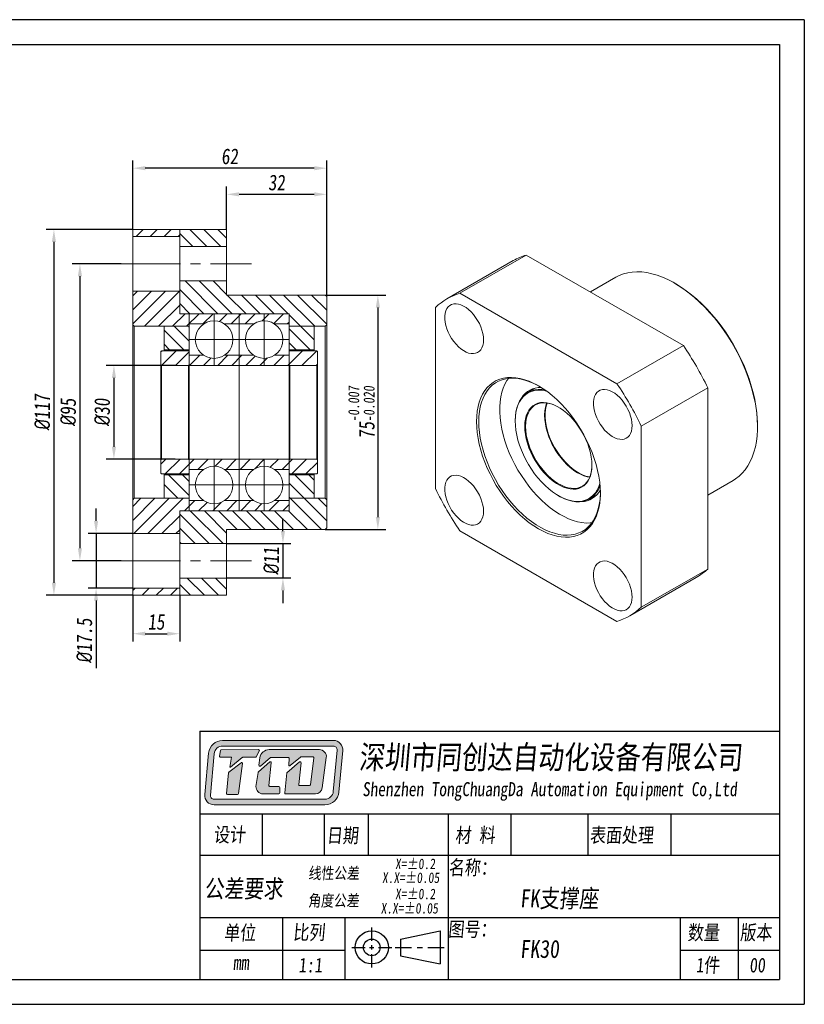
# Model space of a CAD drawing. Header units: millimetres. Extents: x 621 to 1066, y 138 to 453.
# Tile 2 of 2: x 815 to 1066, y 138 to 453. Entities that reach past the tile are written whole.
import ezdxf

# ---------------------------------------------------------------- set-up
doc = ezdxf.new("R2010")
doc.units = ezdxf.units.MM
doc.linetypes.add('CENTER2', pattern=[28.575, 19.05, -3.175, 3.175, -3.175])
doc.layers.get('0').update_dxf_attribs({"lineweight": 20})
for name, color, linetype, lineweight in [('中心线', 5, 'CENTER2', 13), ('外框', 7, 'Continuous', 25), ('文字', 3, 'Continuous', 18), ('标注', 1, 'Continuous', 13)]:
    doc.layers.add(name, color=color, linetype=linetype, lineweight=lineweight)
doc.styles.get("Standard").update_dxf_attribs({"font": 'SimSun.ttf', "width": 0.8, "oblique": 5})
doc.dimstyles.new('ISO-25', dxfattribs={"dimscale": 2, "dimtxt": 2.5, "dimasz": 2, "dimexe": 1.25, "dimexo": 0, "dimtad": 1, "dimzin": 9, "dimdsep": 46, "dimtxsty": 'Standard', "dimcen": 2.5, "dimadec": 0, "dimazin": 2, "dimtfac": 1, "dimtix": 1, "dimtmove": 0, "dimatfit": 0, "dimfxl": 0, "dimarcsym": 0})

# ---------------------------------------------------------------- blocks, each defined once
blk = doc.blocks.new('Y')
at = {"lineweight": 30}
for p, q in [((-4136.76, 2009.27), (-3862.74, 2009.27)), ((-4154.44, 2003.97), (-3857.44, 2003.97)), ((-4154.44, 2003.97), (-3857.44, 2003.97))]:
    blk.add_line(p, q, dxfattribs=at)
for points in [[(-3857.44, 2213.99), (-4154.44, 2213.99), (-4154.44, 2003.97)], [(-4136.76, 2009.27), (-4136.76, 2208.69), (-3862.74, 2208.69)]]:
    blk.add_lwpolyline(points, dxfattribs=at)
blk = doc.blocks.new('W')
at = {"lineweight": 30}
for p, q in [((-3857.44, 2213.99), (-3857.44, 2003.97)), ((-3857.44, 2213.99), (-3857.44, 2003.97)), ((-3862.74, 2208.69), (-3862.74, 2009.27))]:
    blk.add_line(p, q, dxfattribs=at)
blk.add_blockref('Y', (0, 0))
blk = doc.blocks.new('*D8')
at = {"layer": 'Defpoints', "color": 0, "transparency": 16777216}
for p in [(913.11, 364.44), (913.11, 289.44), (929.95, 289.44)]:
    blk.add_point(p, dxfattribs=at)
at = {"layer": '标注', "color": 0, "lineweight": -2, "transparency": 16777216}
for p, q in [((913.11, 364.44), (932.45, 364.44)), ((929.95, 360.44), (929.95, 293.44)), ((913.11, 289.44), (932.45, 289.44))]:
    blk.add_line(p, q, dxfattribs=at)
at = {"layer": '标注', "color": 0, "transparency": 16777216}
for points in [[(929.29, 360.44), (930.62, 360.44), (929.95, 364.44)], [(929.29, 293.44), (930.62, 293.44), (929.95, 289.44)]]:
    blk.add_solid(points, dxfattribs=at)
at = {"layer": '标注', "color": 0, "transparency": 16777216, "insert": (924.72, 326.94), "char_height": 5, "attachment_point": 5, "rotation": 90}
blk.add_mtext('75{\\H0.7x;\\S-0.007^ -0.020;}', dxfattribs=at)
blk = doc.blocks.new('*D9')
at = {"layer": 'Defpoints', "color": 0, "transparency": 16777216}
for p in [(847.85, 374.44), (834.72, 279.44), (847.85, 279.44)]:
    blk.add_point(p, dxfattribs=at)
at = {"layer": '标注', "color": 0, "lineweight": -2, "transparency": 16777216}
for p, q in [((847.85, 374.44), (832.22, 374.44)), ((834.72, 370.44), (834.72, 283.44)), ((847.85, 279.44), (832.22, 279.44))]:
    blk.add_line(p, q, dxfattribs=at)
at = {"layer": '标注', "color": 0, "transparency": 16777216}
for points in [[(834.06, 370.44), (835.39, 370.44), (834.72, 374.44)], [(834.06, 283.44), (835.39, 283.44), (834.72, 279.44)]]:
    blk.add_solid(points, dxfattribs=at)
at = {"layer": '标注', "color": 0, "transparency": 16777216, "insert": (830.97, 326.94), "char_height": 5, "attachment_point": 5, "rotation": 90}
blk.add_mtext('{\\fISOCPEUR|b0|i0|c0|p34;%%C}95', dxfattribs=at)
blk = doc.blocks.new('*D10')
at = {"layer": 'Defpoints', "color": 0, "transparency": 16777216}
for p in [(851.61, 385.44), (826.41, 268.44), (851.61, 268.44)]:
    blk.add_point(p, dxfattribs=at)
at = {"layer": '标注', "color": 0, "lineweight": -2, "transparency": 16777216}
for p, q in [((851.61, 385.44), (823.91, 385.44)), ((826.41, 381.44), (826.41, 272.44)), ((851.61, 268.44), (823.91, 268.44))]:
    blk.add_line(p, q, dxfattribs=at)
at = {"layer": '标注', "color": 0, "transparency": 16777216}
for points in [[(825.74, 381.44), (827.07, 381.44), (826.41, 385.44)], [(825.74, 272.44), (827.07, 272.44), (826.41, 268.44)]]:
    blk.add_solid(points, dxfattribs=at)
at = {"layer": '标注', "color": 0, "transparency": 16777216, "insert": (822.66, 326.94), "char_height": 5, "attachment_point": 5, "rotation": 90}
blk.add_mtext('{\\fISOCPEUR|b0|i0|c0|p34;%%C}117', dxfattribs=at)
blk = doc.blocks.new('*D11')
at = {"layer": 'Defpoints', "color": 0, "transparency": 16777216}
for p in [(865.11, 341.94), (845.59, 311.94), (865.11, 311.94)]:
    blk.add_point(p, dxfattribs=at)
at = {"layer": '标注', "color": 0, "lineweight": -2, "transparency": 16777216}
for p, q in [((865.11, 341.94), (843.09, 341.94)), ((845.59, 337.94), (845.59, 315.94)), ((865.11, 311.94), (843.09, 311.94))]:
    blk.add_line(p, q, dxfattribs=at)
at = {"layer": '标注', "color": 0, "transparency": 16777216}
for points in [[(844.92, 337.94), (846.26, 337.94), (845.59, 341.94)], [(844.92, 315.94), (846.26, 315.94), (845.59, 311.94)]]:
    blk.add_solid(points, dxfattribs=at)
at = {"layer": '标注', "color": 0, "transparency": 16777216, "insert": (841.84, 326.94), "char_height": 5, "attachment_point": 5, "rotation": 90}
blk.add_mtext('{\\fISOCPEUR|b0|i0|c0|p34;%%C}30', dxfattribs=at)
blk = doc.blocks.new('*D12')
at = {"layer": 'Defpoints', "color": 0, "transparency": 16777216}
for p in [(851.61, 405.01), (851.61, 385.44), (913.61, 363.94)]:
    blk.add_point(p, dxfattribs=at)
at = {"layer": '标注', "color": 0, "lineweight": -2, "transparency": 16777216}
for p, q in [((851.61, 385.44), (851.61, 407.51)), ((913.61, 363.94), (913.61, 407.51)), ((909.61, 405.01), (855.61, 405.01))]:
    blk.add_line(p, q, dxfattribs=at)
at = {"layer": '标注', "color": 0, "transparency": 16777216}
for points in [[(855.61, 405.67), (855.61, 404.34), (851.61, 405.01)], [(909.61, 405.67), (909.61, 404.34), (913.61, 405.01)]]:
    blk.add_solid(points, dxfattribs=at)
at = {"layer": '标注', "color": 0, "transparency": 16777216, "insert": (882.61, 408.76), "char_height": 5, "attachment_point": 5}
blk.add_mtext('62', dxfattribs=at)
blk = doc.blocks.new('*D13')
at = {"layer": 'Defpoints', "color": 0, "transparency": 16777216}
for p in [(913.61, 396.65), (881.61, 385.44), (913.61, 363.94)]:
    blk.add_point(p, dxfattribs=at)
at = {"layer": '标注', "color": 0, "lineweight": -2, "transparency": 16777216}
for p, q in [((881.61, 385.44), (881.61, 399.15)), ((913.61, 363.94), (913.61, 399.15)), ((885.61, 396.65), (909.61, 396.65))]:
    blk.add_line(p, q, dxfattribs=at)
at = {"layer": '标注', "color": 0, "transparency": 16777216}
for points in [[(885.61, 397.32), (885.61, 395.99), (881.61, 396.65)], [(909.61, 397.32), (909.61, 395.99), (913.61, 396.65)]]:
    blk.add_solid(points, dxfattribs=at)
at = {"layer": '标注', "color": 0, "transparency": 16777216, "insert": (897.61, 400.4), "char_height": 5, "attachment_point": 5}
blk.add_mtext('32', dxfattribs=at)
blk = doc.blocks.new('*D14')
at = {"layer": 'Defpoints', "color": 0, "transparency": 16777216}
for p in [(881.61, 284.94), (881.61, 273.94), (899.61, 273.94)]:
    blk.add_point(p, dxfattribs=at)
at = {"layer": '标注', "color": 0, "lineweight": -2, "transparency": 16777216}
for p, q in [((899.61, 288.94), (899.61, 292.94)), ((881.61, 284.94), (902.11, 284.94)), ((899.61, 284.94), (899.61, 273.94)), ((881.61, 273.94), (902.11, 273.94)), ((899.61, 269.94), (899.61, 265.94))]:
    blk.add_line(p, q, dxfattribs=at)
at = {"layer": '标注', "color": 0, "transparency": 16777216}
for points in [[(898.94, 288.94), (900.28, 288.94), (899.61, 284.94)], [(898.94, 269.94), (900.28, 269.94), (899.61, 273.94)]]:
    blk.add_solid(points, dxfattribs=at)
at = {"layer": '标注', "color": 0, "transparency": 16777216, "insert": (895.86, 279.44), "char_height": 5, "attachment_point": 5, "rotation": 90}
blk.add_mtext('{\\fISOCPEUR|b0|i0|c0|p34;%%C}11', dxfattribs=at)
blk = doc.blocks.new('*D15')
at = {"layer": 'Defpoints', "color": 0, "transparency": 16777216}
for p in [(851.61, 288.19), (839.89, 270.69), (851.61, 270.69)]:
    blk.add_point(p, dxfattribs=at)
at = {"layer": '标注', "color": 0, "lineweight": -2, "transparency": 16777216}
for p, q in [((839.89, 292.19), (839.89, 296.19)), ((851.61, 288.19), (837.39, 288.19)), ((839.89, 288.19), (839.89, 270.69)), ((851.61, 270.69), (837.39, 270.69)), ((839.89, 266.69), (839.89, 245.11))]:
    blk.add_line(p, q, dxfattribs=at)
at = {"layer": '标注', "color": 0, "transparency": 16777216}
for points in [[(839.22, 292.19), (840.55, 292.19), (839.89, 288.19)], [(839.22, 266.69), (840.55, 266.69), (839.89, 270.69)]]:
    blk.add_solid(points, dxfattribs=at)
at = {"layer": '标注', "color": 0, "transparency": 16777216, "insert": (836.14, 253.9), "char_height": 5, "attachment_point": 5, "rotation": 90}
blk.add_mtext('{\\fISOCPEUR|b0|i0|c0|p34;%%C}17.5', dxfattribs=at)
blk = doc.blocks.new('*D16')
at = {"layer": 'Defpoints', "color": 0, "transparency": 16777216}
for p in [(851.61, 268.44), (866.61, 268.44), (866.61, 256.12)]:
    blk.add_point(p, dxfattribs=at)
at = {"layer": '标注', "color": 0, "lineweight": -2, "transparency": 16777216}
for p, q in [((851.61, 268.44), (851.61, 253.62)), ((866.61, 268.44), (866.61, 253.62)), ((855.61, 256.12), (862.61, 256.12))]:
    blk.add_line(p, q, dxfattribs=at)
at = {"layer": '标注', "color": 0, "transparency": 16777216}
for points in [[(855.61, 256.79), (855.61, 255.46), (851.61, 256.12)], [(862.61, 256.79), (862.61, 255.46), (866.61, 256.12)]]:
    blk.add_solid(points, dxfattribs=at)
at = {"layer": '标注', "color": 0, "transparency": 16777216, "insert": (859.11, 259.87), "char_height": 5, "attachment_point": 5}
blk.add_mtext('15', dxfattribs=at)

msp = doc.modelspace()

# ---------------------------------------------------------------- hatches: boundary and pattern name
h = msp.add_hatch()
h.set_pattern_fill('ANSI31', color=2)
h.set_pattern_definition([(45, (20.4502, 0), (-2.245064, 2.245064), [])])
h.paths.add_polyline_path([(866.607, 385.436), (851.607, 385.436), (851.607, 383.186), (866.607, 383.186)])
h.paths.add_polyline_path([(866.607, 365.686), (851.607, 365.686), (851.607, 354.936), (852.107, 354.436), (861.607, 354.436), (869.607, 354.436), (869.607, 358.436), (866.607, 358.436)])
h.paths.add_polyline_path([(877.607, 358.436), (869.607, 358.436), (869.607, 355.186), (874.291, 355.186, -0.1474768), (877.607, 356.186)])
h.paths.add_polyline_path([(885.607, 358.436), (877.607, 358.436), (877.607, 356.186, -0.1474768), (880.924, 355.186), (885.607, 355.186)])
h.paths.add_polyline_path([(893.607, 358.436), (885.607, 358.436), (885.607, 355.186), (890.291, 355.186, -0.1474768), (893.607, 356.186)])
h.paths.add_polyline_path([(901.607, 358.436), (893.607, 358.436), (893.607, 356.186, -0.1474768), (896.924, 355.186), (901.607, 355.186)])
h.paths.add_polyline_path([(910.607, 346.436), (910.407, 346.636), (901.807, 346.636), (901.607, 346.436), (901.607, 342.136), (901.807, 341.936), (910.407, 341.936), (910.607, 342.136)])
h.paths.add_polyline_path([(901.607, 345.186), (896.924, 345.186, -0.1474768), (893.607, 344.186), (893.607, 341.936), (901.607, 341.936)])
h.paths.add_polyline_path([(893.607, 344.186, -0.1474768), (890.291, 345.186), (885.607, 345.186), (885.607, 341.936), (893.607, 341.936)])
h.paths.add_polyline_path([(885.607, 345.186), (880.924, 345.186, -0.1474768), (877.607, 344.186), (877.607, 341.936), (885.607, 341.936)])
h.paths.add_polyline_path([(877.607, 344.186, -0.1474768), (874.291, 345.186), (869.607, 345.186), (869.607, 341.936), (877.607, 341.936)])
h.paths.add_polyline_path([(869.607, 345.186), (869.607, 346.436), (869.407, 346.636), (860.807, 346.636), (860.607, 346.436), (860.607, 342.136), (860.807, 341.936), (869.407, 341.936), (869.607, 342.136)])
h.paths.add_polyline_path([(869.607, 311.736), (869.407, 311.936), (860.807, 311.936), (860.607, 311.736), (860.607, 307.436), (860.807, 307.236), (869.407, 307.236), (869.607, 307.436)])
h.paths.add_polyline_path([(877.607, 309.686), (877.607, 311.936), (869.607, 311.936), (869.607, 308.686), (874.291, 308.686, -0.1474768)])
h.paths.add_polyline_path([(885.607, 311.936), (877.607, 311.936), (877.607, 309.686, -0.1474768), (880.924, 308.686), (885.607, 308.686)])
h.paths.add_polyline_path([(893.607, 311.936), (885.607, 311.936), (885.607, 308.686), (890.291, 308.686, -0.1474768), (893.607, 309.686)])
h.paths.add_polyline_path([(901.607, 311.936), (893.607, 311.936), (893.607, 309.686, -0.1474768), (896.924, 308.686), (901.607, 308.686)])
h.paths.add_polyline_path([(910.607, 311.736), (910.407, 311.936), (901.807, 311.936), (901.607, 311.736), (901.607, 308.686), (901.607, 307.436), (901.807, 307.236), (910.407, 307.236), (910.607, 307.436)])
h.paths.add_polyline_path([(901.607, 298.686), (896.924, 298.686, -0.1474768), (893.607, 297.686), (893.607, 295.436), (901.607, 295.436)])
h.paths.add_polyline_path([(893.607, 297.686, -0.1474768), (890.291, 298.686), (885.607, 298.686), (885.607, 295.436), (893.607, 295.436)])
h.paths.add_polyline_path([(885.607, 298.686), (880.924, 298.686, -0.1474768), (877.607, 297.686), (877.607, 295.436), (885.607, 295.436)])
h.paths.add_polyline_path([(877.607, 297.686, -0.1474768), (874.291, 298.686), (869.607, 298.686), (869.607, 295.436), (877.607, 295.436)])
h.paths.add_polyline_path([(869.607, 298.686), (869.607, 299.436), (861.607, 299.436), (852.107, 299.436), (851.607, 298.936), (851.607, 288.186), (866.607, 288.186), (866.607, 295.436), (869.607, 295.436)])
h.paths.add_polyline_path([(866.607, 270.686), (851.607, 270.686), (851.607, 268.436), (866.607, 268.436)])
h = msp.add_hatch()
h.set_pattern_fill('ANSI31', color=2, angle=90)
h.set_pattern_definition([(135, (20.4502, 0), (-2.245064, -2.245064), [])])
h.paths.add_polyline_path([(881.607, 385.436), (866.607, 385.436), (866.607, 379.936), (881.607, 379.936)])
h.paths.add_polyline_path([(913.607, 363.936), (913.107, 364.436), (881.607, 364.436), (881.607, 368.936), (866.607, 368.936), (866.607, 358.436), (869.607, 358.436), (901.607, 358.436), (901.607, 354.436), (909.607, 354.436), (913.107, 354.436), (913.607, 354.936)])
h.paths.add_polyline_path([(869.607, 354.436), (861.607, 354.436), (861.607, 346.936), (869.607, 346.936)])
h.paths.add_polyline_path([(909.607, 354.436), (901.607, 354.436), (901.607, 346.936), (909.607, 346.936)])
h.paths.add_polyline_path([(909.607, 306.936), (901.607, 306.936), (901.607, 299.436), (909.607, 299.436)])
h.paths.add_polyline_path([(869.607, 306.936), (861.607, 306.936), (861.607, 299.436), (869.607, 299.436)])
h.paths.add_polyline_path([(881.607, 289.436), (913.107, 289.436), (913.607, 289.936), (913.607, 298.936), (913.107, 299.436), (909.607, 299.436), (901.607, 299.436), (901.607, 295.436), (866.607, 295.436), (866.607, 284.936), (881.607, 284.936)])
h.paths.add_polyline_path([(881.607, 273.936), (866.607, 273.936), (866.607, 268.436), (881.607, 268.436)])
at = {"layer": '文字'}
h = msp.add_hatch(color=256, dxfattribs=at)
h.dxf.hatch_style = 1
h.paths.add_polyline_path([(915.736, 221.987), (880.332, 221.987, 0.3871904), (875.861, 217.914), (874.624, 204.678, 0.4417631), (877.605, 201.405), (913.029, 201.405, 0.3876272), (917.501, 205.485), (918.717, 218.719, 0.4413093)])
h.paths.add_polyline_path([(915.736, 220.191, -0.4413093), (916.928, 218.884), (915.712, 205.65, -0.3876272), (913.029, 203.202), (877.605, 203.202, -0.4417631), (876.413, 204.511), (877.649, 217.747, -0.3871904), (880.332, 220.191)], flags=16)
h.paths.add_polyline_path([(891.78, 219.038, -0.5692565), (892.044, 218.596), (891.041, 216.745, -0.2751589), (890.777, 216.589), (886.74, 216.589, 0.1785487), (886.546, 216.517), (882.883, 213.389), (882.625, 213.389), (883.211, 216.593), (879.654, 216.593, -0.4551699), (879.358, 216.934), (879.61, 218.75, -0.3736999), (879.905, 219.008)], flags=0)
h.paths.add_polyline_path([(886.236, 214.861, -0.6728841), (886.718, 214.585), (885.421, 204.982, -0.3754282), (885.124, 204.723), (881.849, 204.723, -0.4451596), (881.551, 205.053), (882.239, 211.616, -0.2032664), (882.352, 211.82)], flags=0)
h.paths.add_polyline_path([(895.223, 219.039), (911.25, 219.039, -0.4535474), (913.476, 216.497), (912.192, 206.852, -0.3759441), (909.966, 204.903), (900.462, 204.903, -0.443757), (900.164, 205.232), (900.805, 211.629), (904.918, 215.123, -0.6781546), (905.409, 214.862), (904.648, 207.894, 0.4464345), (904.946, 207.562), (908.126, 207.562, 0.3783283), (908.423, 207.824), (909.49, 216.385, 0.4510331), (909.193, 216.721), (905.451, 216.721, 0.1736567), (905.261, 216.653), (901.938, 213.923, -0.6630003), (901.449, 214.179), (901.621, 216.239, 0.4388203), (901.323, 216.563), (895.877, 216.563, 0.1753949), (895.685, 216.494), (892.444, 213.794, -0.6807563), (891.955, 214.061), (892.253, 216.42, -0.3779258)], flags=0)
h.paths.add_polyline_path([(891.784, 211.924), (895.404, 215.105, -0.6841835), (895.899, 214.848), (895.113, 207.614, 0.4462884), (895.41, 207.282), (898.316, 207.282, -0.4142136), (898.615, 206.983), (898.615, 205.202, -0.4142136), (898.316, 204.903), (893.236, 204.903, -0.4294817), (890.993, 207.265), (891.686, 211.745, -0.1758286)], flags=0)
h.paths.add_polyline_path([(892.044, 218.596, 0.5692565), (891.78, 219.038), (879.905, 219.008, 0.3736999), (879.61, 218.75), (879.358, 216.934, 0.4551699), (879.654, 216.593), (883.211, 216.593), (882.625, 213.389), (882.883, 213.389), (886.546, 216.517, -0.1785487), (886.74, 216.589), (890.777, 216.589, 0.2751589), (891.041, 216.745)], flags=0)
h.paths.add_polyline_path([(886.718, 214.585, 0.6728841), (886.236, 214.861), (882.352, 211.82, 0.2032664), (882.239, 211.616), (881.551, 205.053, 0.4451596), (881.849, 204.723), (885.124, 204.723, 0.3754282), (885.421, 204.982)], flags=0)
h.paths.add_polyline_path([(895.899, 214.848, 0.6841835), (895.404, 215.105), (891.784, 211.924, 0.1758286), (891.686, 211.745), (890.993, 207.265, 0.4294817), (893.236, 204.903), (898.316, 204.903, 0.4142136), (898.615, 205.202), (898.615, 206.983, 0.4142136), (898.316, 207.282), (895.41, 207.282, -0.4462884), (895.113, 207.614)], flags=0)
h.paths.add_polyline_path([(911.25, 219.039), (895.223, 219.039, 0.3779258), (892.253, 216.42), (891.955, 214.061, 0.6807563), (892.444, 213.794), (895.685, 216.494, -0.1753949), (895.877, 216.563), (901.323, 216.563, -0.4388203), (901.621, 216.239), (901.449, 214.179, 0.6630003), (901.938, 213.923), (905.261, 216.653, -0.1736567), (905.451, 216.721), (909.193, 216.721, -0.4510331), (909.49, 216.385), (908.423, 207.824, -0.3783283), (908.126, 207.562), (904.946, 207.562, -0.4464345), (904.648, 207.894), (905.409, 214.862, 0.6781546), (904.918, 215.123), (900.805, 211.629), (900.164, 205.232, 0.443757), (900.462, 204.903), (909.966, 204.903, 0.3759441), (912.192, 206.852), (913.476, 216.497, 0.4535474)], flags=0)
h = msp.add_hatch(color=256, dxfattribs=at)
h.dxf.hatch_style = 1
h.paths.add_polyline_path([(892.044, 218.596, 0.5692565), (891.78, 219.038), (879.905, 219.008, 0.3736999), (879.61, 218.75), (879.358, 216.934, 0.4551699), (879.654, 216.593), (883.211, 216.593), (882.625, 213.389), (882.883, 213.389), (886.546, 216.517, -0.1785487), (886.74, 216.589), (890.777, 216.589, 0.2751589), (891.041, 216.745)])
h.paths.add_polyline_path([(886.718, 214.585, 0.6728841), (886.236, 214.861), (882.352, 211.82, 0.2032664), (882.239, 211.616), (881.551, 205.053, 0.4451596), (881.849, 204.723), (885.124, 204.723, 0.3754282), (885.421, 204.982)])
h.paths.add_polyline_path([(895.899, 214.848, 0.6841835), (895.404, 215.105), (891.784, 211.924, 0.1758286), (891.686, 211.745), (890.993, 207.265, 0.4294817), (893.236, 204.903), (898.316, 204.903, 0.4142136), (898.615, 205.202), (898.615, 206.983, 0.4142136), (898.316, 207.282), (895.41, 207.282, -0.4462884), (895.113, 207.614)])
h.paths.add_polyline_path([(911.25, 219.039), (895.223, 219.039, 0.3779258), (892.253, 216.42), (891.955, 214.061, 0.6807563), (892.444, 213.794), (895.685, 216.494, -0.1753949), (895.877, 216.563), (901.323, 216.563, -0.4388203), (901.621, 216.239), (901.449, 214.179, 0.6630003), (901.938, 213.923), (905.261, 216.653, -0.1736567), (905.451, 216.721), (909.193, 216.721, -0.4510331), (909.49, 216.385), (908.423, 207.824, -0.3783283), (908.126, 207.562), (904.946, 207.562, -0.4464345), (904.648, 207.894), (905.409, 214.862, 0.6781546), (904.918, 215.123), (900.805, 211.629), (900.164, 205.232, 0.443757), (900.462, 204.903), (909.966, 204.903, 0.3759441), (912.192, 206.852), (913.476, 216.497, 0.4535474)])

# ---------------------------------------------------------------- linework, layer by layer
at = {"color": 7, "linetype": 'Continuous', "lineweight": 15}
for p, q in [((851.607, 385.436), (881.607, 385.436)), ((851.607, 383.186), (851.607, 385.436)), ((866.607, 385.436), (866.607, 368.936)), ((881.607, 379.936), (881.607, 385.436)), ((866.607, 383.186), (851.607, 383.186)), ((851.607, 383.186), (851.607, 365.686)), ((866.607, 368.936), (866.607, 383.186)), ((881.607, 379.936), (866.607, 379.936)), ((881.607, 368.936), (881.607, 379.936)), ((973.247, 375.445), (952.034, 363.198)), ((977.395, 377.24), (956.182, 364.993)), ((977.395, 377.24), (1027.595, 348.26)), ((866.607, 368.936), (866.607, 358.436)), ((866.607, 368.936), (881.607, 368.936)), ((881.607, 364.436), (881.607, 368.936)), ((1006.02, 370.116), (997.877, 365.415)), ((851.607, 365.686), (866.607, 365.686)), ((851.607, 354.936), (851.607, 365.686)), ((1025.126, 368.053), (1024.773, 368.257)), ((881.607, 364.436), (913.107, 364.436)), ((913.607, 363.936), (913.107, 364.436)), ((913.607, 354.936), (913.607, 363.936)), ((956.182, 364.993), (1006.381, 336.014)), ((948.401, 302.532), (948.401, 360.5)), ((869.607, 358.436), (869.607, 341.936)), ((901.607, 341.936), (901.607, 358.436)), ((851.607, 354.936), (852.107, 354.436)), ((851.607, 298.936), (851.607, 354.936)), ((852.107, 354.436), (852.107, 299.436)), ((861.607, 354.436), (852.107, 354.436)), ((861.607, 354.436), (861.607, 346.936)), ((913.107, 354.436), (909.607, 354.436)), ((909.607, 346.936), (909.607, 354.436)), ((913.107, 354.436), (913.607, 354.936)), ((913.107, 299.436), (913.107, 354.436)), ((913.607, 354.936), (913.607, 298.936)), ((860.807, 346.636), (860.607, 346.436)), ((860.607, 342.136), (860.607, 346.436)), ((860.807, 346.636), (869.407, 346.636)), ((861.607, 346.936), (869.607, 346.936)), ((861.607, 346.936), (861.607, 346.636)), ((869.607, 346.436), (869.407, 346.636)), ((869.607, 342.136), (869.607, 346.436)), ((901.607, 346.936), (909.607, 346.936)), ((901.807, 346.636), (901.607, 346.436)), ((901.607, 342.136), (901.607, 346.436)), ((901.807, 346.636), (910.407, 346.636)), ((909.607, 346.636), (909.607, 346.936)), ((910.607, 346.436), (910.407, 346.636)), ((910.607, 342.136), (910.607, 346.436)), ((1027.595, 348.26), (1006.381, 336.014)), ((860.607, 342.136), (860.807, 341.936)), ((860.607, 311.736), (860.607, 342.136)), ((860.807, 341.936), (860.807, 311.936)), ((860.807, 341.936), (869.407, 341.936)), ((869.407, 341.936), (869.607, 342.136)), ((869.407, 311.936), (869.407, 341.936)), ((901.607, 341.936), (869.607, 341.936)), ((869.607, 311.936), (869.607, 341.936)), ((901.607, 342.136), (901.807, 341.936)), ((901.607, 341.936), (901.607, 311.936)), ((901.807, 341.936), (901.807, 311.936)), ((901.807, 341.936), (910.407, 341.936)), ((910.407, 341.936), (910.607, 342.136)), ((910.407, 311.936), (910.407, 341.936)), ((910.607, 342.136), (910.607, 311.736)), ((980.229, 334.674), (977.938, 333.351)), ((1035.375, 334.783), (1014.162, 322.537)), ((1035.375, 334.783), (1035.375, 276.815)), ((973.857, 324.332), (973.857, 324.168)), ((1014.162, 322.537), (1014.162, 264.569)), ((1051.285, 322.331), (1051.285, 322.74)), ((860.807, 311.936), (860.607, 311.736)), ((869.407, 311.936), (860.807, 311.936)), ((869.607, 311.736), (869.407, 311.936)), ((869.607, 311.936), (901.607, 311.936)), ((869.607, 311.936), (869.607, 295.436)), ((901.807, 311.936), (901.607, 311.736)), ((901.607, 295.436), (901.607, 311.936)), ((910.407, 311.936), (901.807, 311.936)), ((910.607, 311.736), (910.407, 311.936)), ((860.607, 307.436), (860.607, 311.736)), ((869.607, 307.436), (869.607, 311.736)), ((901.607, 307.436), (901.607, 311.736)), ((910.607, 307.436), (910.607, 311.736)), ((860.607, 307.436), (860.807, 307.236)), ((869.407, 307.236), (860.807, 307.236)), ((861.607, 307.236), (861.607, 306.936)), ((869.607, 306.936), (861.607, 306.936)), ((861.607, 306.936), (861.607, 299.436)), ((869.407, 307.236), (869.607, 307.436)), ((901.607, 307.436), (901.807, 307.236)), ((909.607, 306.936), (901.607, 306.936)), ((910.407, 307.236), (901.807, 307.236)), ((909.607, 306.936), (909.607, 307.236)), ((909.607, 299.436), (909.607, 306.936)), ((910.407, 307.236), (910.607, 307.436)), ((1035.375, 300.462), (1043.517, 305.162)), ((852.107, 299.436), (851.607, 298.936)), ((852.107, 299.436), (861.607, 299.436)), ((909.607, 299.436), (913.107, 299.436)), ((913.607, 298.936), (913.107, 299.436)), ((987.643, 300.287), (987.785, 300.205)), ((997.636, 299.229), (999.927, 300.552)), ((851.607, 288.186), (851.607, 298.936)), ((913.607, 289.936), (913.607, 298.936)), ((866.607, 295.436), (866.607, 284.936)), ((913.107, 289.436), (913.607, 289.936)), ((866.607, 288.186), (851.607, 288.186)), ((851.607, 288.186), (851.607, 270.686)), ((913.107, 289.436), (881.607, 289.436)), ((881.607, 284.936), (881.607, 289.436)), ((1006.381, 260.076), (956.182, 289.055)), ((881.607, 284.936), (866.607, 284.936)), ((866.607, 273.936), (866.607, 284.936)), ((881.607, 273.936), (881.607, 284.936)), ((1010.529, 261.871), (1031.742, 274.117)), ((1035.375, 276.815), (1014.162, 264.569)), ((866.607, 273.936), (881.607, 273.936)), ((866.607, 273.936), (866.607, 268.436)), ((881.607, 268.436), (881.607, 273.936)), ((851.607, 270.686), (866.607, 270.686)), ((851.607, 268.436), (851.607, 270.686)), ((881.607, 268.436), (851.607, 268.436))]:
    msp.add_line(p, q, dxfattribs=at)
for p, q in [((866.607, 358.436), (869.607, 358.436)), ((869.607, 358.436), (901.607, 358.436)), ((885.607, 295.436), (885.607, 358.436)), ((861.607, 354.436), (869.607, 354.436)), ((869.607, 355.186), (874.291, 355.186)), ((880.924, 355.186), (885.607, 355.186)), ((890.291, 355.186), (885.607, 355.186)), ((901.607, 355.186), (896.924, 355.186)), ((901.607, 354.436), (909.607, 354.436)), ((869.607, 345.186), (874.291, 345.186)), ((880.924, 345.186), (885.607, 345.186)), ((890.291, 345.186), (885.607, 345.186)), ((901.607, 345.186), (896.924, 345.186)), ((869.607, 308.686), (874.291, 308.686)), ((880.924, 308.686), (885.607, 308.686)), ((890.291, 308.686), (885.607, 308.686)), ((901.607, 308.686), (896.924, 308.686)), ((869.607, 299.436), (861.607, 299.436)), ((909.607, 299.436), (901.607, 299.436)), ((869.607, 298.686), (874.291, 298.686)), ((880.924, 298.686), (885.607, 298.686)), ((890.291, 298.686), (885.607, 298.686)), ((901.607, 298.686), (896.924, 298.686)), ((901.607, 295.436), (866.607, 295.436))]:
    msp.add_line(p, q)
at = {"color": 7, "linetype": 'Continuous', "lineweight": 15, "flags": 128}
for points in [[(1043.517, 305.162), (1044.262, 305.628), (1045.385, 306.48), (1046.421, 307.464), (1047.366, 308.573), (1048.217, 309.805), (1048.969, 311.154), (1049.62, 312.613), (1050.167, 314.178), (1050.607, 315.84), (1050.938, 317.595), (1051.16, 319.433), (1051.271, 321.348), (1051.271, 323.331), (1051.16, 325.374), (1050.938, 327.469), (1050.607, 329.606), (1050.167, 331.777), (1049.62, 333.972), (1048.969, 336.183), (1048.217, 338.4), (1047.366, 340.614), (1046.421, 342.815), (1045.385, 344.995), (1044.262, 347.143), (1043.058, 349.252), (1041.776, 351.312), (1040.424, 353.315), (1039.006, 355.252), (1037.528, 357.116), (1035.997, 358.897), (1034.418, 360.589), (1032.799, 362.185), (1031.146, 363.679), (1029.467, 365.062), (1027.768, 366.331), (1026.056, 367.48), (1024.339, 368.503), (1022.624, 369.397), (1020.918, 370.158), (1019.227, 370.782), (1017.561, 371.267), (1015.924, 371.612), (1014.324, 371.813), (1012.769, 371.872), (1011.263, 371.787), (1009.814, 371.558), (1008.428, 371.188), (1007.111, 370.676), (1006.02, 370.116)], [(1025.126, 368.053), (1026.833, 367.003), (1028.537, 365.825), (1030.226, 364.528), (1031.894, 363.117), (1033.532, 361.597), (1035.134, 359.976), (1036.694, 358.259), (1038.204, 356.456), (1039.657, 354.572), (1041.049, 352.618), (1042.373, 350.599), (1043.622, 348.526), (1044.792, 346.408), (1045.879, 344.253), (1046.876, 342.07), (1047.78, 339.869), (1048.587, 337.66), (1049.294, 335.451), (1049.897, 333.253), (1050.394, 331.074), (1050.782, 328.924), (1051.061, 326.812), (1051.229, 324.748), (1051.285, 322.74)], [(963.719, 350.099), (963.663, 351.083), (963.499, 352.113), (963.228, 353.172), (962.855, 354.239), (962.387, 355.296), (961.833, 356.323), (961.202, 357.304), (960.505, 358.22), (959.755, 359.054), (958.966, 359.793), (958.151, 360.422), (957.325, 360.931), (956.502, 361.31), (955.698, 361.553), (954.927, 361.655), (954.202, 361.615), (953.537, 361.433), (952.943, 361.112), (952.431, 360.659), (952.009, 360.081), (951.687, 359.389), (951.468, 358.594), (951.358, 357.712), (951.358, 356.757), (951.468, 355.748), (951.687, 354.701), (952.009, 353.636), (952.431, 352.572), (952.943, 351.527), (953.537, 350.521), (954.202, 349.57), (954.927, 348.693), (955.698, 347.905), (956.502, 347.22), (957.325, 346.649), (958.151, 346.204), (958.966, 345.893), (959.755, 345.72), (960.505, 345.689), (961.202, 345.8), (961.833, 346.052), (962.387, 346.44), (962.855, 346.956), (963.228, 347.593), (963.499, 348.338), (963.663, 349.179), (963.719, 350.099)], [(961.483, 323.964), (961.538, 325.641), (961.704, 327.244), (961.979, 328.765), (962.362, 330.195), (962.851, 331.527), (963.443, 332.752), (964.135, 333.865), (964.923, 334.857), (965.802, 335.726), (966.768, 336.464), (967.815, 337.069), (968.937, 337.536), (970.128, 337.864), (971.382, 338.049), (972.691, 338.093), (974.048, 337.993), (975.446, 337.751), (976.876, 337.368), (978.331, 336.846), (979.802, 336.188), (981.282, 335.398), (982.761, 334.48), (984.232, 333.439), (985.687, 332.281), (987.117, 331.013), (988.515, 329.641), (989.872, 328.174), (991.181, 326.62), (992.435, 324.986), (993.626, 323.283), (994.748, 321.52), (995.795, 319.707), (996.761, 317.853), (997.64, 315.97), (998.428, 314.068), (999.12, 312.157), (999.712, 310.248), (1000.201, 308.352), (1000.584, 306.479), (1000.859, 304.64), (1001.025, 302.845), (1001.08, 301.105), (1001.025, 299.428), (1000.859, 297.825), (1000.584, 296.304), (1000.201, 294.874), (999.712, 293.542), (999.12, 292.317), (998.428, 291.205), (997.64, 290.212), (996.761, 289.343), (995.795, 288.605), (994.748, 288), (993.626, 287.533), (992.435, 287.206), (991.181, 287.02), (989.872, 286.976), (988.515, 287.076), (987.117, 287.318), (985.687, 287.701), (984.232, 288.223), (982.761, 288.881), (981.282, 289.671), (979.802, 290.589), (978.331, 291.63), (976.876, 292.788), (975.446, 294.056), (974.048, 295.428), (972.691, 296.895), (971.382, 298.449), (970.128, 300.083), (968.937, 301.786), (967.815, 303.549), (966.768, 305.362), (965.802, 307.216), (964.923, 309.099), (964.135, 311.001), (963.443, 312.912), (962.851, 314.821), (962.362, 316.717), (961.979, 318.59), (961.704, 320.429), (961.538, 322.224), (961.483, 323.964)], [(981.462, 335.292), (980.532, 335.794), (979.067, 336.48), (977.616, 337.029), (976.189, 337.439), (974.793, 337.707), (973.436, 337.833), (972.126, 337.815), (970.87, 337.653), (969.676, 337.349), (968.551, 336.903), (967.5, 336.319), (966.531, 335.6), (965.648, 334.751), (964.856, 333.775), (964.161, 332.678), (963.566, 331.467), (963.074, 330.15), (962.689, 328.732), (962.412, 327.223), (962.245, 325.63), (962.19, 323.964)], [(971.661, 337.773), (971.214, 337.119), (970.568, 335.965), (970.025, 334.699), (969.586, 333.331), (969.254, 331.866), (969.032, 330.314), (968.921, 328.684), (968.921, 326.984), (969.032, 325.226), (969.254, 323.417), (969.586, 321.57), (970.025, 319.695), (970.568, 317.802), (971.214, 315.902), (971.958, 314.006), (972.796, 312.125), (973.723, 310.27), (974.733, 308.451), (975.822, 306.679), (976.982, 304.964), (978.208, 303.316), (979.492, 301.744), (980.826, 300.257), (982.204, 298.863), (983.617, 297.572), (985.056, 296.389), (986.515, 295.323), (987.985, 294.378), (989.456, 293.561), (990.921, 292.876), (992.372, 292.326), (993.799, 291.916), (995.195, 291.648), (996.552, 291.522), (997.862, 291.54), (998.326, 291.583)], [(973.857, 324.332), (973.913, 325.741), (974.081, 327.075), (974.359, 328.321), (974.745, 329.471), (975.236, 330.515), (975.829, 331.444), (976.517, 332.251), (977.297, 332.929), (978.16, 333.474), (979.102, 333.88), (980.113, 334.145), (981.186, 334.266), (982.312, 334.242), (983.309, 334.107)], [(983.881, 333.699), (983.385, 333.811), (982.226, 333.978), (981.111, 334.002), (980.049, 333.882), (979.048, 333.62), (978.117, 333.218), (977.262, 332.679), (976.49, 332.007), (975.809, 331.208), (975.222, 330.289), (974.736, 329.256), (974.354, 328.117), (974.078, 326.884), (973.912, 325.564), (973.857, 324.168)], [(1011.219, 322.678), (1011.163, 323.662), (1010.999, 324.692), (1010.728, 325.75), (1010.355, 326.817), (1009.887, 327.874), (1009.333, 328.902), (1008.702, 329.883), (1008.005, 330.799), (1007.255, 331.633), (1006.466, 332.372), (1005.651, 333.001), (1004.825, 333.51), (1004.002, 333.889), (1003.198, 334.132), (1002.427, 334.234), (1001.702, 334.194), (1001.037, 334.012), (1000.443, 333.691), (999.931, 333.238), (999.509, 332.66), (999.187, 331.967), (998.968, 331.173), (998.858, 330.291), (998.858, 329.336), (998.968, 328.327), (999.187, 327.28), (999.509, 326.215), (999.931, 325.151), (1000.443, 324.106), (1001.037, 323.1), (1001.702, 322.149), (1002.427, 321.272), (1003.198, 320.484), (1004.002, 319.798), (1004.825, 319.228), (1005.651, 318.783), (1006.466, 318.471), (1007.255, 318.299), (1008.005, 318.267), (1008.702, 318.379), (1009.333, 318.631), (1009.887, 319.018), (1010.355, 319.535), (1010.728, 320.172), (1010.999, 320.917), (1011.163, 321.757), (1011.219, 322.678)], [(976.897, 322.413), (976.953, 323.637), (977.117, 324.784), (977.39, 325.844), (977.768, 326.805), (978.248, 327.657), (978.824, 328.391), (979.49, 329.001), (980.24, 329.479), (981.067, 329.821), (981.96, 330.023), (982.912, 330.084), (983.913, 330.002), (984.951, 329.779), (986.018, 329.416), (987.101, 328.918), (988.19, 328.29), (989.273, 327.537), (990.339, 326.668), (991.378, 325.692), (992.379, 324.619), (993.331, 323.459), (994.224, 322.225), (995.05, 320.929), (995.801, 319.585), (996.467, 318.206), (997.043, 316.807), (997.522, 315.401), (997.901, 314.004), (998.173, 312.629), (998.338, 311.291), (998.393, 310.004), (998.338, 308.78), (998.173, 307.632), (997.901, 306.573), (997.522, 305.612), (997.043, 304.76), (996.467, 304.026), (995.801, 303.416), (995.05, 302.938), (994.224, 302.596), (993.331, 302.393), (992.379, 302.333), (991.378, 302.415), (990.339, 302.638), (989.273, 303.001), (988.19, 303.499), (987.101, 304.127), (986.018, 304.88), (984.951, 305.748), (983.913, 306.724), (982.912, 307.798), (981.96, 308.958), (981.067, 310.192), (980.24, 311.487), (979.49, 312.832), (978.824, 314.211), (978.248, 315.61), (977.768, 317.016), (977.39, 318.413), (977.117, 319.788), (976.953, 321.126), (976.897, 322.413)], [(987.718, 328.578), (987.514, 328.692), (986.425, 329.223), (985.351, 329.617), (984.302, 329.87), (983.291, 329.979), (982.327, 329.943), (981.421, 329.762), (980.582, 329.438), (979.82, 328.975), (979.142, 328.377), (978.556, 327.652), (978.068, 326.805), (977.683, 325.848), (977.405, 324.789), (977.237, 323.64), (977.18, 322.413)], [(997.722, 306.266), (997.494, 306.302), (996.446, 306.555), (995.371, 306.949), (994.283, 307.48), (993.191, 308.143), (992.108, 308.93), (991.045, 309.833), (990.014, 310.843), (989.025, 311.949), (988.088, 313.138), (987.215, 314.4), (986.413, 315.719), (985.693, 317.082), (985.06, 318.475), (984.522, 319.883), (984.085, 321.291), (983.753, 322.684), (983.529, 324.047), (983.417, 325.367), (983.417, 326.628), (983.529, 327.817), (983.753, 328.923), (984.074, 329.907)], [(997.683, 306.17), (996.832, 306.329), (995.77, 306.653), (994.687, 307.116), (993.595, 307.714), (992.506, 308.44), (991.432, 309.286), (990.383, 310.244), (989.372, 311.303), (988.408, 312.452), (987.502, 313.679), (986.663, 314.971), (985.901, 316.314), (985.223, 317.694), (984.637, 319.097), (984.149, 320.506), (983.764, 321.909), (983.486, 323.289), (983.318, 324.632), (983.261, 325.924)], [(962.19, 323.964), (962.245, 322.234), (962.412, 320.449), (962.689, 318.62), (963.074, 316.758), (963.566, 314.872), (964.161, 312.974), (964.856, 311.075), (965.648, 309.185), (966.531, 307.316), (967.5, 305.478), (968.551, 303.681), (969.676, 301.936), (970.87, 300.253), (972.126, 298.642), (973.436, 297.111), (974.793, 295.67), (976.189, 294.327), (977.616, 293.089), (979.067, 291.963), (980.532, 290.957), (982.003, 290.075), (983.472, 289.324), (984.931, 288.706), (986.371, 288.226), (987.784, 287.886), (989.161, 287.689), (990.496, 287.635), (991.78, 287.725), (993.005, 287.959), (994.166, 288.334), (995.254, 288.849), (996.265, 289.501), (997.192, 290.286), (998.03, 291.199), (998.774, 292.236), (999.419, 293.391), (999.963, 294.656), (1000.402, 296.025), (1000.733, 297.489), (1000.955, 299.041), (1001.067, 300.671), (1001.08, 301.31)], [(973.857, 324.168), (973.912, 322.709), (974.078, 321.197), (974.354, 319.646), (974.736, 318.066), (975.222, 316.472), (975.809, 314.875), (976.49, 313.289), (977.262, 311.727), (978.117, 310.2), (979.048, 308.723), (980.049, 307.305), (981.111, 305.959), (982.226, 304.696), (983.385, 303.525), (984.577, 302.456), (985.795, 301.498), (987.027, 300.659), (988.264, 299.945), (989.496, 299.361), (990.714, 298.914), (991.906, 298.605), (993.065, 298.439), (994.179, 298.415), (995.242, 298.535), (996.243, 298.797), (997.174, 299.199), (998.029, 299.738), (998.801, 300.41), (999.482, 301.208), (1000.069, 302.128), (1000.555, 303.161), (1000.91, 304.201)], [(977.18, 322.413), (977.237, 321.121), (977.405, 319.778), (977.683, 318.398), (978.068, 316.996), (978.556, 315.586), (979.142, 314.184), (979.82, 312.804), (980.582, 311.461), (981.421, 310.169), (982.327, 308.942), (983.291, 307.793), (984.302, 306.733), (985.351, 305.776), (986.425, 304.929), (987.514, 304.204), (988.605, 303.606), (989.688, 303.143), (990.751, 302.819), (991.783, 302.638), (992.772, 302.601), (993.708, 302.71), (994.581, 302.963), (995.383, 303.356), (996.104, 303.887), (996.736, 304.55), (997.274, 305.337), (997.712, 306.24), (998.044, 307.25), (998.267, 308.355), (998.379, 309.545), (998.393, 310.086)], [(963.719, 295.248), (963.663, 296.232), (963.499, 297.262), (963.228, 298.32), (962.855, 299.387), (962.387, 300.444), (961.833, 301.472), (961.202, 302.453), (960.505, 303.369), (959.755, 304.203), (958.966, 304.942), (958.151, 305.571), (957.325, 306.08), (956.502, 306.459), (955.698, 306.702), (954.927, 306.804), (954.202, 306.764), (953.537, 306.582), (952.943, 306.261), (952.431, 305.808), (952.009, 305.23), (951.687, 304.537), (951.468, 303.743), (951.358, 302.861), (951.358, 301.906), (951.468, 300.897), (951.687, 299.85), (952.009, 298.785), (952.431, 297.721), (952.943, 296.676), (953.537, 295.669), (954.202, 294.719), (954.927, 293.842), (955.698, 293.054), (956.502, 292.368), (957.325, 291.798), (958.151, 291.353), (958.966, 291.041), (959.755, 290.868), (960.505, 290.837), (961.202, 290.949), (961.833, 291.201), (962.387, 291.588), (962.855, 292.105), (963.228, 292.742), (963.499, 293.487), (963.663, 294.327), (963.719, 295.248)], [(1000.977, 303.502), (1000.829, 303.109), (1000.337, 302.065), (999.745, 301.136), (999.056, 300.329), (998.277, 299.651), (997.413, 299.106), (996.472, 298.7), (995.461, 298.435), (994.388, 298.314), (993.262, 298.338), (992.091, 298.506), (990.887, 298.818), (989.657, 299.27), (988.412, 299.86), (987.785, 300.205)], [(1011.219, 267.827), (1011.163, 268.811), (1010.999, 269.841), (1010.728, 270.899), (1010.355, 271.966), (1009.887, 273.023), (1009.333, 274.051), (1008.702, 275.032), (1008.005, 275.947), (1007.255, 276.782), (1006.466, 277.52), (1005.651, 278.15), (1004.825, 278.658), (1004.002, 279.038), (1003.198, 279.281), (1002.427, 279.383), (1001.702, 279.342), (1001.037, 279.16), (1000.443, 278.84), (999.931, 278.387), (999.509, 277.809), (999.187, 277.116), (998.968, 276.322), (998.858, 275.439), (998.858, 274.485), (998.968, 273.475), (999.187, 272.429), (999.509, 271.364), (999.931, 270.3), (1000.443, 269.255), (1001.037, 268.248), (1001.702, 267.298), (1002.427, 266.421), (1003.198, 265.633), (1004.002, 264.947), (1004.825, 264.377), (1005.651, 263.932), (1006.466, 263.62), (1007.255, 263.447), (1008.005, 263.416), (1008.702, 263.528), (1009.333, 263.779), (1009.887, 264.167), (1010.355, 264.684), (1010.728, 265.321), (1010.999, 266.066), (1011.163, 266.906), (1011.219, 267.827)]]:
    msp.add_lwpolyline(points, dxfattribs=at)
for centre in [(877.607, 350.186), (893.607, 350.186), (877.607, 303.686), (893.607, 303.686)]:
    msp.add_circle(centre, 6)
at = {"color": 7, "linetype": 'Continuous', "lineweight": 15}
for centre, radius, start, end in [((983.138, 358.279), 19.812, 106.85235, 119.95168), ((961.885, 346.134), 19.703, 106.82598, 133.18478), ((944.303, 291.187), 100.97, 25.58043, 34.41957), ((981.9, 327.808), 7.07, 87.96546, 148.49602), ((923.089, 278.941), 100.97, 25.58043, 34.41957), ((993.626, 326.143), 10.367, 158.62917, 181.21333), ((1006.605, 327.154), 23.372, 182.81732, 237.17731), ((1039.474, 346.128), 100.97, 205.58043, 214.41957), ((994.827, 305.417), 7.055, 271.42722, 332.10054), ((1021.849, 291.233), 19.769, 300.02877, 313.17244), ((1000.678, 278.936), 19.703, 286.82598, 313.18478)]:
    msp.add_arc(centre, radius, start, end, dxfattribs=at)
at = {"layer": '中心线'}
for p, q in [((847.849, 374.436), (889.607, 374.436)), ((877.607, 341.936), (877.607, 358.436)), ((893.607, 341.936), (893.607, 358.436)), ((869.607, 350.186), (885.607, 350.186)), ((901.607, 350.186), (885.607, 350.186)), ((877.607, 311.936), (877.607, 295.436)), ((893.607, 311.936), (893.607, 295.436)), ((869.607, 303.686), (885.607, 303.686)), ((901.607, 303.686), (885.607, 303.686)), ((847.849, 279.436), (889.607, 279.436))]:
    msp.add_line(p, q, dxfattribs=at)
at = {"layer": '文字', "lineweight": 30}
for p, q in [((873.041, 224.938), (1058.3, 224.938)), ((873.041, 224.938), (873.041, 145.542)), ((873.041, 198.473), (1058.3, 198.473)), ((892.991, 198.473), (892.991, 185.24)), ((912.739, 198.473), (912.739, 185.24)), ((926.855, 198.473), (926.855, 185.24)), ((952.437, 198.473), (952.437, 145.542)), ((972.435, 198.473), (972.435, 185.24)), ((997.111, 198.473), (997.111, 185.24)), ((1023.635, 198.473), (1023.635, 185.24)), ((873.041, 185.24), (1058.3, 185.24)), ((873.041, 165.391), (1058.3, 165.391)), ((899.506, 165.391), (899.506, 145.542)), ((919.356, 165.391), (919.356, 145.542)), ((1026.541, 165.391), (1026.541, 145.542)), ((1045.067, 165.391), (1045.067, 145.542)), ((928.005, 157.909), (928.005, 162.168)), ((937.164, 158.426), (949.847, 161.072)), ((949.847, 161.072), (949.847, 150.486)), ((937.164, 158.426), (937.164, 153.133)), ((873.041, 154.898), (919.356, 154.898)), ((921.615, 155.779), (925.875, 155.779)), ((927.295, 155.779), (928.715, 155.779)), ((928.005, 155.069), (928.005, 156.489)), ((930.135, 155.779), (934.394, 155.779)), ((935.531, 155.779), (940.746, 155.779)), ((942.485, 155.779), (944.223, 155.779)), ((945.962, 155.779), (951.177, 155.779)), ((1026.541, 154.898), (1058.3, 154.898)), ((928.005, 149.39), (928.005, 153.649)), ((937.164, 153.133), (949.847, 150.486))]:
    msp.add_line(p, q, dxfattribs=at)
at = {"layer": '文字'}
for p, q in [((880.332, 221.987), (915.736, 221.987)), ((875.861, 217.914), (874.624, 204.678)), ((877.649, 217.747), (876.413, 204.511)), ((879.358, 216.934), (879.61, 218.75)), ((879.905, 219.008), (891.78, 219.038)), ((880.332, 220.191), (915.736, 220.191)), ((892.044, 218.596), (891.041, 216.745)), ((895.223, 219.039), (911.25, 219.039)), ((916.928, 218.884), (915.712, 205.65)), ((918.717, 218.719), (917.501, 205.485)), ((883.211, 216.593), (879.654, 216.593)), ((882.352, 211.82), (886.236, 214.861)), ((882.625, 213.389), (883.211, 216.593)), ((886.546, 216.517), (882.883, 213.389)), ((886.718, 214.585), (885.421, 204.982)), ((890.777, 216.589), (886.74, 216.589)), ((891.784, 211.924), (895.404, 215.105)), ((891.955, 214.061), (892.253, 216.42)), ((895.685, 216.494), (892.444, 213.794)), ((895.899, 214.848), (895.113, 207.614)), ((901.323, 216.563), (895.877, 216.563)), ((900.805, 211.629), (904.918, 215.123)), ((901.449, 214.179), (901.621, 216.239)), ((905.261, 216.653), (901.938, 213.923)), ((905.409, 214.862), (904.648, 207.894)), ((909.193, 216.721), (905.451, 216.721)), ((908.423, 207.824), (909.49, 216.385)), ((913.476, 216.497), (912.192, 206.852)), ((881.551, 205.053), (882.239, 211.616)), ((882.883, 213.389), (882.625, 213.389)), ((890.993, 207.265), (891.686, 211.745)), ((900.164, 205.232), (900.805, 211.629)), ((901.391, 213.473), (901.391, 213.473)), ((885.124, 204.723), (881.849, 204.723)), ((898.316, 204.903), (893.236, 204.903)), ((895.41, 207.282), (898.316, 207.282)), ((898.615, 206.983), (898.615, 205.202)), ((900.462, 204.903), (909.966, 204.903)), ((904.946, 207.562), (908.126, 207.562)), ((913.029, 203.202), (877.605, 203.202)), ((913.029, 201.405), (877.605, 201.405))]:
    msp.add_line(p, q, dxfattribs=at)
at = {"layer": '文字', "lineweight": 30}
for radius in [5.293, 2.647]:
    msp.add_circle((928.005, 155.779), radius, dxfattribs=at)
at = {"layer": '文字'}
for centre, radius, start, end in [((880.332, 217.496), 4.491, 90, 174.66371), ((915.736, 218.993), 2.994, 354.75075, 90), ((880.332, 217.496), 2.695, 90, 174.66371), ((879.906, 218.709), 0.299, 90.14277, 172.10561), ((891.781, 218.739), 0.299, 331.53887, 90.14277), ((895.223, 216.045), 2.994, 90, 172.81149), ((911.25, 216.794), 2.246, 352.41382, 90), ((915.736, 218.993), 1.198, 354.75075, 90), ((879.654, 216.893), 0.299, 172.10561, 270), ((886.421, 214.625), 0.299, 352.31021, 128.05413), ((886.74, 216.289), 0.299, 90, 130.49363), ((890.777, 216.888), 0.299, 270, 331.53887), ((895.601, 214.88), 0.299, 353.7974, 131.31456), ((895.877, 216.264), 0.299, 90, 129.79279), ((901.323, 216.264), 0.299, 355.22864, 90), ((901.748, 214.154), 0.299, 175.22864, 309.4062), ((905.111, 214.894), 0.299, 353.76947, 130.34282), ((905.451, 216.422), 0.299, 90, 129.4062), ((909.193, 216.422), 0.299, 352.89219, 90), ((882.537, 211.584), 0.299, 128.05413, 174.01321), ((891.982, 211.699), 0.299, 131.31456, 171.20377), ((892.252, 214.024), 0.299, 172.81149, 309.79279), ((904.946, 207.861), 0.299, 173.76947, 270), ((881.849, 205.022), 0.299, 174.01321, 270), ((885.124, 205.022), 0.299, 270, 352.31021), ((893.236, 207.148), 2.246, 177.02945, 270), ((895.41, 207.582), 0.299, 173.7974, 270), ((898.316, 206.983), 0.299, 0, 90), ((898.316, 205.202), 0.299, 270, 0), ((900.462, 205.202), 0.299, 174.28163, 270), ((908.126, 207.861), 0.299, 270, 352.89219), ((909.966, 207.148), 2.246, 270, 352.41382), ((913.029, 205.896), 2.695, 270, 354.75075), ((913.029, 205.896), 4.491, 270, 354.75075), ((877.605, 204.399), 2.994, 174.66371, 270), ((877.605, 204.399), 1.198, 174.66371, 270)]:
    msp.add_arc(centre, radius, start, end, dxfattribs=at)

# ---------------------------------------------------------------- block references
at = {"layer": '外框', "lineweight": 25, "xscale": 1.49943904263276, "yscale": 1.49943904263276, "zscale": 1.49943904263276}
msp.add_blockref('W', (6850.241, -2867.24), dxfattribs=at)

# ---------------------------------------------------------------- texts
at = {"layer": '文字', "oblique": 5, "width": 0.8}
for s, height, p in [('深圳市同创达自动化设备有限公司', 7.4852, (923.858, 212.88)), ('设计', 4.6782, (877.43, 189.536)), ('日期', 4.6782, (913.53, 189.264)), ('材 料', 4.6782, (954.644, 189.366)), ('表面处理', 4.6782, (997.62, 189.366)), ('X=±0.2', 3.3683, (935.498, 180.831)), ('名称：', 4.6782, (952.503, 178.997)), ('线性公差', 3.7426, (907.713, 177.674)), ('X.X=±0.05', 3.3683, (931.331, 176.402)), ('X=±0.2', 3.3683, (935.498, 171.209)), ('角度公差', 3.7426, (907.632, 168.894)), ('X.X=±0.05', 3.3683, (930.906, 166.624)), ('图号：', 4.6782, (952.37, 159.259)), ('单位', 4.6782, (880.7, 158.144)), ('比列', 4.6782, (902.799, 158.296)), ('数量', 4.6782, (1028.914, 158.22)), ('版本', 4.6782, (1045.666, 158.22)), (' mm', 4.6782, (881.105, 148.592)), ('1:1', 4.6782, (904.564, 147.798)), ('1件', 4.6782, (1031.572, 147.798)), ('00', 4.6782, (1048.678, 147.798))]:
    msp.add_text(s, height=height, dxfattribs=at).set_placement(p)
at = {"layer": '文字', "color": 3, "oblique": 5, "width": 0.8}
msp.add_text('Shenzhen TongChuangDa Automation Equipment Co,Ltd', height=4.49112, dxfattribs=at).set_placement((925.002, 204.153))
at = {"layer": '文字', "lineweight": 30, "oblique": 5, "width": 0.8}
for s, p in [('公差要求', (874.505, 171.701)), ('FK支撑座', (975.372, 168.566)), ('FK30', (975.372, 152.426))]:
    msp.add_text(s, height=5.7578, dxfattribs=at).set_placement(p)

# ---------------------------------------------------------------- dimensions: what is measured, and where the dimension line sits
at = {"layer": '标注'}
for base, p1, p2, picture, middle in [((851.607, 405.005), (913.607, 363.936), (851.607, 385.436), '*D12', (882.607, 408.755)), ((913.607, 396.653), (881.607, 385.436), (913.607, 363.936), '*D13', (897.607, 400.403)), ((866.607, 256.122), (851.607, 268.436), (866.607, 268.436), '*D16', (859.107, 259.872))]:
    dim = msp.add_linear_dim(base=base, p1=p1, p2=p2, dimstyle='ISO-25', dxfattribs=at)
    dim.commit()
    dim.dimension.update_dxf_attribs({"geometry": picture, "text_midpoint": middle})
for base, p1, p2, text, picture, middle in [((826.406, 268.436), (851.607, 385.436), (851.607, 268.436), '{\\fISOCPEUR|b0|i0|c0|p34;%%C}<>', '*D10', (822.656, 326.936)), ((834.722, 279.436), (847.849, 374.436), (847.849, 279.436), '{\\fISOCPEUR|b0|i0|c0|p34;%%C}<>', '*D9', (830.972, 326.936)), ((929.955, 289.436), (913.107, 364.436), (913.107, 289.436), '<>{\\H0.7x;\\S-0.007^ -0.020;}', '*D8', (924.719, 326.936)), ((845.59, 311.936), (865.107, 341.936), (865.107, 311.936), '{\\fISOCPEUR|b0|i0|c0|p34;%%C}<>', '*D11', (841.84, 326.936)), ((899.611, 273.936), (881.607, 284.936), (881.607, 273.936), '{\\fISOCPEUR|b0|i0|c0|p34;%%C}<>', '*D14', (895.861, 279.436))]:
    dim = msp.add_linear_dim(base=base, p1=p1, p2=p2, angle=90, text=text, dimstyle='ISO-25', dxfattribs=at)
    dim.commit()
    dim.dimension.update_dxf_attribs({"geometry": picture, "text_midpoint": middle})
dim = msp.add_linear_dim(base=(839.887, 270.686), p1=(851.607, 288.186), p2=(851.607, 270.686), angle=90, text='{\\fISOCPEUR|b0|i0|c0|p34;%%C}<>', dimstyle='ISO-25', dxfattribs=at)
dim.commit()
dim.dimension.update_dxf_attribs({"geometry": '*D15', "text_midpoint": (839.887, 253.896), "dimtype": 160})

doc.saveas('drawing.dxf')
